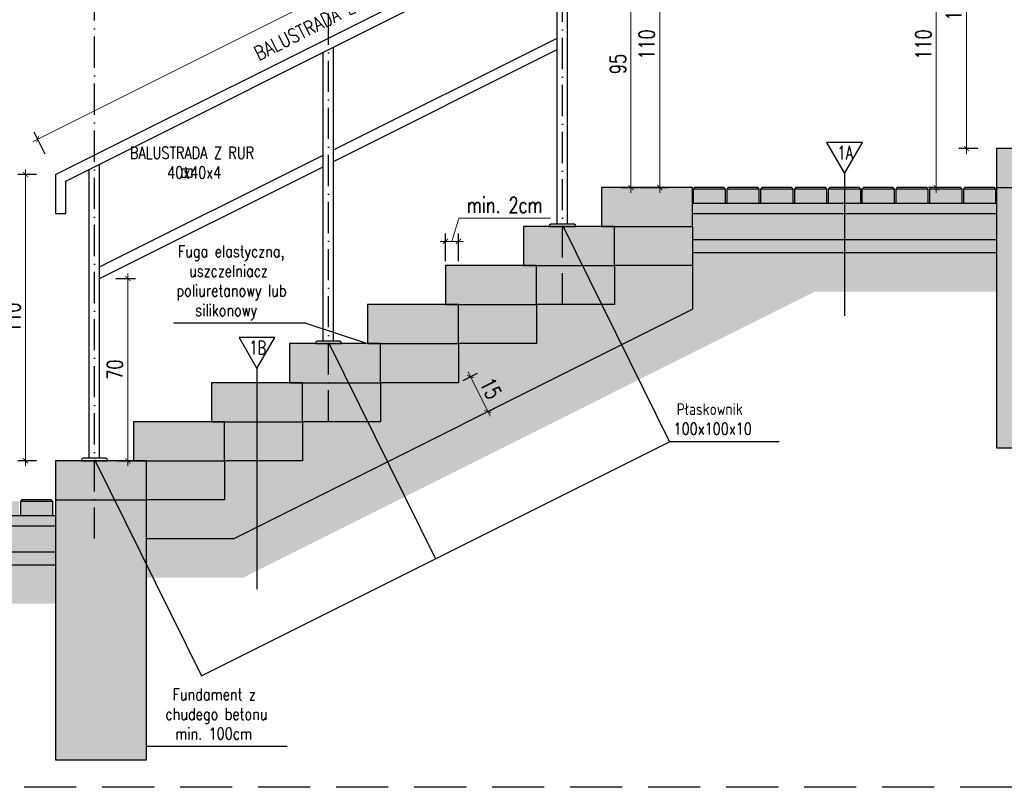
# Model space of a CAD drawing. Header units: millimetres. Extents: x 31969 to 285678, y -69766 to -1123.
# Tile 28 of 161: x 139564 to 139942, y -19240 to -18945. Entities that reach past the tile are written whole.
import ezdxf
from ezdxf.enums import TextEntityAlignment as Align

# ---------------------------------------------------------------- set-up
doc = ezdxf.new("R2010")
doc.units = ezdxf.units.MM
for name, pattern in [('ACAD_ISO03W100', [30, 12, -18]), ('ACAD_ISO10W100', [18, 12, -3, 0, -3]), ('HIDDEN', [0.375, 0.25, -0.125])]:
    doc.linetypes.add(name, pattern=pattern)
for name, color, linetype in [('a-balustrada i pochwyt', 1, 'Continuous'), ('a-balustrady detal', 5, 'Continuous'), ('a-opis 2', 1, 'Continuous'), ('a-osie', 4, 'ACAD_ISO10W100'), ('a-przekrój 1', 3, 'Continuous'), ('a-przekrój 2', 251, 'Continuous'), ('a-przekrój 4', 118, 'Continuous'), ('a-przekrój 5', 5, 'Continuous'), ('a-przerywana', 250, 'HIDDEN'), ('a-wymiary', 11, 'Continuous')]:
    doc.layers.add(name, color=color, linetype=linetype)
doc.styles.add('RS01507', font='romans.shx', dxfattribs={"width": 0.7, "height": 0.15})
doc.styles.add('WYMIAR', font='romans.shx', dxfattribs={"width": 0.8})
doc.styles.add('WYMIARY', font='simplex.shx', dxfattribs={"width": 0.75})
doc.dimstyles.new('MAREK50', dxfattribs={"dimtxt": 12.5, "dimasz": 5, "dimexe": 3, "dimexo": 2, "dimgap": 3.5, "dimtad": 1, "dimdec": 1, "dimdsep": 46, "dimtxsty": 'WYMIARY', "dimblk1": 'ARCHTICK', "dimblk2": 'ARCHTICK', "dimsah": 1, "dimcen": 2.5, "dimdle": 5, "dimadec": 0, "dimazin": 0, "dimtfac": 1, "dimtdec": 1, "dimtmove": 1, "dimatfit": 3, "dimldrblk": 'ARCHTICK', "dimfxl": 0, "dimtolj": 1, "dimtzin": 0, "dimarcsym": 0})
pattern_1 = [(50, (-1473.0534, -425.0297), (3.64369338, -0.31878171), [0.381, -4.191]), (355, (-1473.0534, -425.0297), (-0.70486843, 3.8211369), [0.3048, -3.35281168]), (100.4514447, (-1472.7497, -425.0563), (2.93882494, 3.50235504), [0.32380018, -3.56180489]), (46.1842, (-1473.0534, -424.0137), (5.42158082, -0.84084656), [0.5715, -6.2865]), (96.6355576, (-1472.6016, -424.084), (4.74808268, 4.9485225), [0.48570046, -5.34271216]), (351.184151, (-1473.0534, -424.014), (4.74808268, 4.9485225), [0.45719934, -5.02919464]), (21, (-1472.5454, -424.2677), (3.032287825, -2.045303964), [0.381, -4.191]), (326, (-1472.5454, -424.2677), (1.23604057, 3.68375932), [0.3048, -3.3528]), (71.451445, (-1472.2927, -424.4382), (4.268328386, 1.63845538), [0.32380018, -3.56179875]), (37.5, (-1473.0534, -425.0297), (0.061772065, 1.691100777), [0, -3.31216, 0, -3.4036, 0, -3.3655]), (7.5, (-1473.0534, -425.0297), (1.33639325, 2.003611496), [0, -1.94056, 0, -3.23596, 0, -1.2827]), (327.5, (-1474.1862, -425.0297), (2.711811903, -0.11457488), [0, -1.27, 0, -3.9624, 0, -5.2578]), (317.5, (-1474.6942, -425.0297), (2.962583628, 0.50852982), [0, -1.651, 0, -2.63144, 0, -3.7338])]
pattern_2 = [(45, (-1473.05335, -425.02975), (-0.1683798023, 0.5051394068), [0, -0.47625])]

# ---------------------------------------------------------------- blocks, each defined once
blk = doc.blocks.new('_ARCHTICK')
at = {"color": 0, "linetype": 'ByBlock', "const_width": 0.15}
blk.add_lwpolyline([(-0.5, -0.5), (0.5, 0.5)], dxfattribs=at)
blk = doc.blocks.new('*D567')
at = {"layer": 'a-wymiary', "color": 0, "linetype": 'ACAD_ISO03W100', "lineweight": -2, "ltscale": 100}
blk.add_line((139734.19, -19083.36), (139739.72, -19080.6), dxfattribs=at)
at = {"layer": 'a-wymiary', "color": 0, "lineweight": 0, "ltscale": 100}
blk.add_line((139736.15, -19080.15), (139744.64, -19097.15), dxfattribs=at)
at = {"layer": 'a-wymiary', "color": 0, "lineweight": -2, "ltscale": 100}
blk.add_line((139740.9, -19096.78), (139746.43, -19094.02), dxfattribs=at)
at = {"layer": 'DEFPOINTS', "color": 0, "ltscale": 100}
for p in [(139732.4, -19084.26), (139743.75, -19095.36), (139739.11, -19097.68)]:
    blk.add_point(p, dxfattribs=at)
at = {"layer": 'a-wymiary', "color": 0, "lineweight": 0, "ltscale": 100, "xscale": 2, "yscale": 2, "zscale": 2}
for p, rotation in [((139737.04, -19081.94), 116.5650511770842), ((139743.75, -19095.36), 296.5650511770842)]:
    blk.add_blockref('_ARCHTICK', p, dxfattribs=dict(at, rotation=rotation))
at = {"layer": 'a-wymiary', "color": 0, "ltscale": 100, "insert": (139744.87, -19086.41), "char_height": 6, "attachment_point": 5, "rotation": 296.5651, "style": 'WYMIARY'}
blk.add_mtext('\\A1;15', dxfattribs=at)
blk = doc.blocks.new('*D572')
at = {"layer": 'a-wymiary', "color": 0, "lineweight": 0, "ltscale": 100}
blk.add_line((139782.38, -18884.73), (139568.8, -18991.52), dxfattribs=at)
at = {"layer": 'a-wymiary', "color": 0, "linetype": 'ACAD_ISO03W100', "lineweight": -2, "ltscale": 100}
blk.add_line((139783.46, -18891.36), (139779.25, -18882.95), dxfattribs=at)
at = {"layer": 'a-wymiary', "color": 0, "lineweight": -2, "ltscale": 100}
blk.add_line((139573.46, -18996.36), (139569.25, -18987.95), dxfattribs=at)
at = {"layer": 'DEFPOINTS', "color": 0, "ltscale": 100}
for p in [(139784.35, -18893.15), (139570.59, -18990.63), (139574.35, -18998.15)]:
    blk.add_point(p, dxfattribs=at)
at = {"layer": 'a-wymiary', "color": 0, "lineweight": 0, "ltscale": 100, "xscale": 2, "yscale": 2, "zscale": 2}
for p, rotation in [((139780.59, -18885.63), 26.56505117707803), ((139570.59, -18990.63), 206.565051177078)]:
    blk.add_blockref('_ARCHTICK', p, dxfattribs=dict(at, rotation=rotation))
at = {"layer": 'a-wymiary', "color": 0, "ltscale": 100, "insert": (139673.35, -18933.66), "char_height": 6, "attachment_point": 5, "rotation": 26.5651, "style": 'WYMIARY'}
blk.add_mtext('\\A1;235', dxfattribs=at)
blk = doc.blocks.new('*D574')
at = {"layer": 'a-wymiary', "color": 0, "lineweight": 0, "ltscale": 100}
blk.add_line((139565.92, -19116.26), (139565.92, -19002.26), dxfattribs=at)
at = {"layer": 'a-wymiary', "color": 0, "lineweight": -2, "ltscale": 100}
blk.add_line((139570.16, -19004.26), (139562.92, -19004.26), dxfattribs=at)
at = {"layer": 'a-wymiary', "color": 0, "linetype": 'ACAD_ISO03W100', "lineweight": -2, "ltscale": 100}
blk.add_line((139570.16, -19114.26), (139562.92, -19114.26), dxfattribs=at)
at = {"layer": 'DEFPOINTS', "color": 0, "ltscale": 100}
for p in [(139565.92, -19004.26), (139572.16, -19004.26), (139572.16, -19114.26)]:
    blk.add_point(p, dxfattribs=at)
at = {"layer": 'a-wymiary', "color": 0, "lineweight": 0, "ltscale": 100, "xscale": 2, "yscale": 2, "zscale": 2}
for p, rotation in [((139565.92, -19004.26), 90), ((139565.92, -19114.26), 270)]:
    blk.add_blockref('_ARCHTICK', p, dxfattribs=dict(at, rotation=rotation))
at = {"layer": 'a-wymiary', "color": 0, "ltscale": 100, "insert": (139560.92, -19059.26), "char_height": 6, "attachment_point": 5, "rotation": 90, "style": 'WYMIARY'}
blk.add_mtext('\\A1;110', dxfattribs=at)
blk = doc.blocks.new('*D575')
at = {"layer": 'a-wymiary', "color": 0, "lineweight": 0, "ltscale": 100}
blk.add_line((139605.24, -19116.26), (139605.24, -19042.23), dxfattribs=at)
at = {"layer": 'a-wymiary', "color": 0, "lineweight": -2, "ltscale": 100}
blk.add_line((139600.62, -19044.23), (139608.24, -19044.23), dxfattribs=at)
at = {"layer": 'a-wymiary', "color": 0, "linetype": 'ACAD_ISO03W100', "lineweight": -2, "ltscale": 100}
blk.add_line((139601.12, -19114.26), (139608.24, -19114.26), dxfattribs=at)
at = {"layer": 'DEFPOINTS', "color": 0, "ltscale": 100}
for p in [(139598.62, -19044.23), (139605.24, -19044.23), (139599.12, -19114.26)]:
    blk.add_point(p, dxfattribs=at)
at = {"layer": 'a-wymiary', "color": 0, "lineweight": 0, "ltscale": 100, "xscale": 2, "yscale": 2, "zscale": 2}
for p, rotation in [((139605.24, -19044.23), 90), ((139605.24, -19114.26), 270)]:
    blk.add_blockref('_ARCHTICK', p, dxfattribs=dict(at, rotation=rotation))
at = {"layer": 'a-wymiary', "color": 0, "ltscale": 100, "insert": (139600.24, -19079.24), "char_height": 6, "attachment_point": 5, "rotation": 90, "style": 'WYMIARY'}
blk.add_mtext('\\A1;70', dxfattribs=at)
blk = doc.blocks.new('*D579')
at = {"layer": 'a-wymiary', "color": 0, "linetype": 'ACAD_ISO03W100', "lineweight": -2, "ltscale": 100}
blk.add_line((139795.08, -18914.26), (139801.8, -18914.26), dxfattribs=at)
at = {"layer": 'a-wymiary', "color": 0, "lineweight": 0, "ltscale": 100}
blk.add_line((139798.8, -18912.26), (139798.8, -19011.26), dxfattribs=at)
at = {"layer": 'a-wymiary', "color": 0, "lineweight": -2, "ltscale": 100}
blk.add_line((139795.08, -19009.26), (139801.8, -19009.26), dxfattribs=at)
at = {"layer": 'DEFPOINTS', "color": 0, "ltscale": 100}
for p in [(139793.08, -18914.26), (139793.08, -19009.26), (139798.8, -19009.26)]:
    blk.add_point(p, dxfattribs=at)
at = {"layer": 'a-wymiary', "color": 0, "lineweight": 0, "ltscale": 100, "xscale": 2, "yscale": 2, "zscale": 2}
for p, rotation in [((139798.8, -18914.26), 90), ((139798.8, -19009.26), 270)]:
    blk.add_blockref('_ARCHTICK', p, dxfattribs=dict(at, rotation=rotation))
at = {"layer": 'a-wymiary', "color": 0, "ltscale": 100, "insert": (139793.8, -18961.76), "char_height": 6, "attachment_point": 5, "rotation": 90, "style": 'WYMIARY'}
blk.add_mtext('\\A1;95', dxfattribs=at)
blk = doc.blocks.new('*D580')
at = {"layer": 'a-wymiary', "color": 0, "lineweight": -2, "ltscale": 100}
blk.add_line((139802.32, -18899.26), (139812.87, -18899.26), dxfattribs=at)
at = {"layer": 'a-wymiary', "color": 0, "lineweight": 0, "ltscale": 100}
blk.add_line((139809.87, -19011.26), (139809.87, -18897.26), dxfattribs=at)
at = {"layer": 'a-wymiary', "color": 0, "linetype": 'ACAD_ISO03W100', "lineweight": -2, "ltscale": 100}
blk.add_line((139802.32, -19009.26), (139812.87, -19009.26), dxfattribs=at)
at = {"layer": 'DEFPOINTS', "color": 0, "ltscale": 100}
for p in [(139800.32, -18899.26), (139809.87, -18899.26), (139800.32, -19009.26)]:
    blk.add_point(p, dxfattribs=at)
at = {"layer": 'a-wymiary', "color": 0, "lineweight": 0, "ltscale": 100, "xscale": 2, "yscale": 2, "zscale": 2}
for p, rotation in [((139809.87, -18899.26), 90), ((139809.87, -19009.26), 270)]:
    blk.add_blockref('_ARCHTICK', p, dxfattribs=dict(at, rotation=rotation))
at = {"layer": 'a-wymiary', "color": 0, "ltscale": 100, "insert": (139804.87, -18954.26), "char_height": 6, "attachment_point": 5, "rotation": 90, "style": 'WYMIARY'}
blk.add_mtext('\\A1;110', dxfattribs=at)
blk = doc.blocks.new('*D584')
at = {"layer": 'a-wymiary', "color": 0, "lineweight": -2, "ltscale": 100}
blk.add_line((139932.16, -18884.26), (139924.92, -18884.26), dxfattribs=at)
at = {"layer": 'a-wymiary', "color": 0, "lineweight": 0, "ltscale": 100}
blk.add_line((139927.92, -18996.26), (139927.92, -18882.26), dxfattribs=at)
at = {"layer": 'a-wymiary', "color": 0, "linetype": 'ACAD_ISO03W100', "lineweight": -2, "ltscale": 100}
blk.add_line((139932.16, -18994.26), (139924.92, -18994.26), dxfattribs=at)
at = {"layer": 'DEFPOINTS', "color": 0, "ltscale": 100}
for p in [(139927.92, -18884.26), (139934.16, -18884.26), (139934.16, -18994.26)]:
    blk.add_point(p, dxfattribs=at)
at = {"layer": 'a-wymiary', "color": 0, "lineweight": 0, "ltscale": 100, "xscale": 2, "yscale": 2, "zscale": 2}
for p, rotation in [((139927.92, -18884.26), 90), ((139927.92, -18994.26), 270)]:
    blk.add_blockref('_ARCHTICK', p, dxfattribs=dict(at, rotation=rotation))
at = {"layer": 'a-wymiary', "color": 0, "ltscale": 100, "insert": (139922.92, -18939.26), "char_height": 6, "attachment_point": 5, "rotation": 90, "style": 'WYMIARY'}
blk.add_mtext('\\A1;110', dxfattribs=at)
blk = doc.blocks.new('*D585')
at = {"layer": 'a-wymiary', "color": 0, "lineweight": -2, "ltscale": 100}
blk.add_line((139921.53, -18899.26), (139913.25, -18899.26), dxfattribs=at)
at = {"layer": 'a-wymiary', "color": 0, "lineweight": 0, "ltscale": 100}
blk.add_line((139916.25, -19011.26), (139916.25, -18897.26), dxfattribs=at)
at = {"layer": 'a-wymiary', "color": 0, "linetype": 'ACAD_ISO03W100', "lineweight": -2, "ltscale": 100}
blk.add_line((139921.53, -19009.26), (139913.25, -19009.26), dxfattribs=at)
at = {"layer": 'DEFPOINTS', "color": 0, "ltscale": 100}
for p in [(139916.25, -18899.26), (139923.53, -18899.26), (139923.53, -19009.26)]:
    blk.add_point(p, dxfattribs=at)
at = {"layer": 'a-wymiary', "color": 0, "lineweight": 0, "ltscale": 100, "xscale": 2, "yscale": 2, "zscale": 2}
for p, rotation in [((139916.25, -18899.26), 90), ((139916.25, -19009.26), 270)]:
    blk.add_blockref('_ARCHTICK', p, dxfattribs=dict(at, rotation=rotation))
at = {"layer": 'a-wymiary', "color": 0, "ltscale": 100, "insert": (139911.25, -18954.26), "char_height": 6, "attachment_point": 5, "rotation": 90, "style": 'WYMIARY'}
blk.add_mtext('\\A1;110', dxfattribs=at)
blk = doc.blocks.new('*D597')
at = {"layer": 'a-wymiary', "color": 0, "lineweight": 0, "ltscale": 100}
for p, q in [((139729.9, -19029.97), (139732.6, -19020.97)), ((139732.6, -19020.97), (139767.89, -19020.97)), ((139725.4, -19029.97), (139734.4, -19029.97))]:
    blk.add_line(p, q, dxfattribs=at)
at = {"layer": 'a-wymiary', "color": 0, "linetype": 'ACAD_ISO03W100', "lineweight": -2, "ltscale": 100}
blk.add_line((139727.4, -19037.59), (139727.4, -19026.97), dxfattribs=at)
at = {"layer": 'a-wymiary', "color": 0, "lineweight": -2, "ltscale": 100}
blk.add_line((139732.4, -19037.59), (139732.4, -19026.97), dxfattribs=at)
at = {"layer": 'DEFPOINTS', "color": 0, "ltscale": 100}
for p in [(139732.4, -19029.97), (139727.4, -19039.59), (139732.4, -19039.59)]:
    blk.add_point(p, dxfattribs=at)
at = {"layer": 'a-wymiary', "color": 0, "lineweight": 0, "ltscale": 100, "xscale": 2, "yscale": 2, "zscale": 2, "rotation": 180}
blk.add_blockref('_ARCHTICK', (139727.4, -19029.97), dxfattribs=at)
at = {"layer": 'a-wymiary', "color": 0, "lineweight": 0, "ltscale": 100, "xscale": 2, "yscale": 2, "zscale": 2}
blk.add_blockref('_ARCHTICK', (139732.4, -19029.97), dxfattribs=at)
at = {"layer": 'a-wymiary', "color": 0, "ltscale": 100, "insert": (139750.25, -19015.97), "char_height": 6, "attachment_point": 5, "style": 'WYMIARY'}
blk.add_mtext('\\A1;min. 2cm', dxfattribs=at)

msp = doc.modelspace()

# ---------------------------------------------------------------- hatches: boundary and pattern name
at = {"layer": 'a-przekrój 4'}
h = msp.add_hatch(dxfattribs=at)
h.set_pattern_fill('DASH', color=256, scale=0.5, angle=45, style=0)
h.set_pattern_definition([(45, (-1473.0534, -425.0297), (2e-16, 2.24506403), [1.5875, -1.5875])])
h.paths.add_polyline_path([(139612.4, -19114.26), (139607.4, -19114.26), (139577.4, -19114.26), (139577.4, -19129.26), (139612.4, -19129.26)])
h.paths.add_polyline_path([(139642.4, -19099.26), (139637.4, -19099.26), (139607.4, -19099.26), (139607.4, -19114.26), (139642.4, -19114.26)])
h.paths.add_polyline_path([(139654.9, -19084.26), (139637.4, -19084.26), (139637.4, -19099.26), (139654.9, -19099.26)])
h.paths.add_polyline_path([(139672.4, -19084.26), (139667.4, -19084.26), (139654.9, -19084.26), (139654.9, -19099.26), (139672.4, -19099.26)])
h.paths.add_polyline_path([(139702.4, -19069.26), (139697.4, -19069.26), (139667.4, -19069.26), (139667.4, -19084.26), (139702.4, -19084.26)])
h.paths.add_polyline_path([(139732.4, -19054.26), (139727.4, -19054.26), (139697.4, -19054.26), (139697.4, -19069.26), (139732.4, -19069.26)])
h.paths.add_polyline_path([(139762.4, -19039.26), (139757.4, -19039.26), (139727.4, -19039.26), (139727.4, -19054.26), (139762.4, -19054.26)])
h.paths.add_polyline_path([(139792.4, -19024.26), (139787.4, -19024.26), (139757.4, -19024.26), (139757.4, -19039.26), (139792.4, -19039.26)])
h.paths.add_polyline_path([(139822.4, -19009.26), (139787.4, -19009.26), (139787.4, -19024.26), (139822.4, -19024.26)])
h.paths.add_polyline_path([(139420.4, -19129.89), (139407.91, -19129.89), (139407.91, -19135.26), (139420.4, -19135.26)])
h.paths.add_polyline_path([(139433.4, -19129.89), (139420.9, -19129.89), (139420.9, -19135.26), (139433.4, -19135.26)])
h.paths.add_polyline_path([(139446.4, -19129.89), (139433.9, -19129.89), (139433.9, -19135.26), (139446.4, -19135.26)])
h.paths.add_polyline_path([(139459.4, -19129.89), (139446.9, -19129.89), (139446.9, -19135.26), (139459.4, -19135.26)])
h.paths.add_polyline_path([(139472.4, -19129.89), (139459.9, -19129.89), (139459.9, -19135.26), (139472.4, -19135.26)])
h.paths.add_polyline_path([(139485.4, -19129.89), (139472.9, -19129.89), (139472.9, -19135.26), (139485.4, -19135.26)])
h.paths.add_polyline_path([(139498.4, -19129.89), (139485.9, -19129.89), (139485.9, -19135.26), (139498.4, -19135.26)])
h.paths.add_polyline_path([(139511.4, -19129.89), (139498.9, -19129.89), (139498.9, -19135.26), (139511.4, -19135.26)])
h.paths.add_polyline_path([(139524.4, -19129.89), (139511.9, -19129.89), (139511.9, -19135.26), (139524.4, -19135.26)])
h.paths.add_polyline_path([(139537.4, -19129.89), (139524.9, -19129.89), (139524.9, -19135.26), (139537.4, -19135.26)])
h.paths.add_polyline_path([(139550.4, -19129.89), (139537.9, -19129.89), (139537.9, -19135.26), (139550.4, -19135.26)])
h.paths.add_polyline_path([(139557.9, -19129.89), (139550.9, -19129.89), (139550.9, -19135.26), (139557.9, -19135.26)])
h.paths.add_polyline_path([(139563.4, -19129.89), (139557.9, -19129.89), (139557.9, -19135.26), (139563.4, -19135.26)])
h.paths.add_polyline_path([(139576.39, -19129.89), (139563.9, -19129.89), (139563.9, -19135.26), (139576.39, -19135.26)])
h.paths.add_polyline_path([(139939.15, -19009.89), (139926.65, -19009.89), (139926.65, -19015.26), (139939.15, -19015.26)])
h.paths.add_polyline_path([(139926.15, -19009.89), (139919.9, -19009.89), (139919.9, -19015.26), (139926.15, -19015.26)])
h.paths.add_polyline_path([(139919.9, -19009.89), (139913.65, -19009.89), (139913.65, -19015.26), (139919.9, -19015.26)])
h.paths.add_polyline_path([(139913.15, -19009.89), (139900.65, -19009.89), (139900.65, -19015.26), (139913.15, -19015.26)])
h.paths.add_polyline_path([(139900.15, -19009.89), (139887.65, -19009.89), (139887.65, -19015.26), (139900.15, -19015.26)])
h.paths.add_polyline_path([(139887.15, -19009.89), (139874.65, -19009.89), (139874.65, -19015.26), (139887.15, -19015.26)])
h.paths.add_polyline_path([(139874.15, -19009.89), (139861.65, -19009.89), (139861.65, -19015.26), (139874.15, -19015.26)])
h.paths.add_polyline_path([(139861.15, -19009.89), (139848.65, -19009.89), (139848.65, -19015.26), (139861.15, -19015.26)])
h.paths.add_polyline_path([(139848.15, -19009.89), (139835.65, -19009.89), (139835.65, -19015.26), (139848.15, -19015.26)])
h.paths.add_polyline_path([(139835.15, -19009.89), (139822.66, -19009.89), (139822.66, -19015.26), (139835.15, -19015.26)])
h.paths.add_polyline_path([(139974.4, -18994.26), (139969.4, -18994.26), (139939.4, -18994.26), (139939.4, -19009.26), (139974.4, -19009.26)])
h.paths.add_polyline_path([(140094.4, -18934.26), (140059.4, -18934.26), (140059.4, -18949.26), (140094.4, -18949.26)])
h.paths.add_polyline_path([(140064.4, -18949.26), (140059.4, -18949.26), (140029.4, -18949.26), (140029.4, -18964.26), (140064.4, -18964.26)])
h.paths.add_polyline_path([(140034.4, -18964.26), (140029.4, -18964.26), (140016.9, -18964.26), (140016.9, -18979.26), (140034.4, -18979.26)])
h.paths.add_polyline_path([(140016.9, -18964.26), (139999.4, -18964.26), (139999.4, -18979.26), (140016.9, -18979.26)])
h.paths.add_polyline_path([(140004.4, -18979.26), (139999.4, -18979.26), (139969.4, -18979.26), (139969.4, -18994.26), (140004.4, -18994.26)])
h.paths.add_polyline_path([(140139.9, -18934.89), (140133.65, -18934.89), (140133.65, -18940.26), (140139.9, -18940.26)])
h.paths.add_polyline_path([(140133.15, -18934.89), (140120.65, -18934.89), (140120.65, -18940.26), (140133.15, -18940.26)])
h.paths.add_polyline_path([(140120.15, -18934.89), (140107.65, -18934.89), (140107.65, -18940.26), (140120.15, -18940.26)])
h.paths.add_polyline_path([(140107.15, -18934.89), (140094.66, -18934.89), (140094.66, -18940.26), (140107.15, -18940.26)])
h = msp.add_hatch(dxfattribs=at)
h.set_pattern_fill('DASH', color=256, scale=0.9, angle=45, style=0)
h.set_pattern_definition([(45, (-1473.0534, -425.0297), (4e-16, 4.041115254), [2.8575, -2.8575])])
h.paths.add_polyline_path([(140094.4, -18949.26), (140064.4, -18949.26), (140064.4, -18964.26), (140094.4, -18964.26)])
h.paths.add_polyline_path([(140064.4, -18964.26), (140034.4, -18964.26), (140034.4, -18979.26), (140064.4, -18979.26)])
h.paths.add_polyline_path([(140034.4, -18979.26), (140016.9, -18979.26), (140016.9, -18994.26), (140034.4, -18994.26)])
h.paths.add_polyline_path([(140016.9, -18979.26), (140004.4, -18979.26), (140004.4, -18994.26), (140016.9, -18994.26)])
h.paths.add_polyline_path([(140004.4, -18994.26), (139974.4, -18994.26), (139974.4, -19009.26), (140004.4, -19009.26)])
h.paths.add_polyline_path([(139822.4, -19024.26), (139792.4, -19024.26), (139792.4, -19039.26), (139822.4, -19039.26)])
h.paths.add_polyline_path([(139792.4, -19039.26), (139762.4, -19039.26), (139762.4, -19054.26), (139792.4, -19054.26)])
h.paths.add_polyline_path([(139762.4, -19054.26), (139732.4, -19054.26), (139732.4, -19069.26), (139762.4, -19069.26)])
h.paths.add_polyline_path([(139732.4, -19069.26), (139702.4, -19069.26), (139702.4, -19084.26), (139732.4, -19084.26)])
h.paths.add_polyline_path([(139702.4, -19084.26), (139672.4, -19084.26), (139672.4, -19099.26), (139702.4, -19099.26)])
h.paths.add_polyline_path([(139672.4, -19099.26), (139654.9, -19099.26), (139654.9, -19114.26), (139672.4, -19114.26)])
h.paths.add_polyline_path([(139654.9, -19099.26), (139642.4, -19099.26), (139642.4, -19114.26), (139654.9, -19114.26)])
h.paths.add_polyline_path([(139642.4, -19114.26), (139612.4, -19114.26), (139612.4, -19129.26), (139642.4, -19129.26)])
h = msp.add_hatch(dxfattribs=at)
h.set_pattern_fill('EARTH', color=256, scale=0.5, angle=45, style=0)
h.set_pattern_definition([(45, (-1473.0534, -425.0297), (4e-16, 4.49012806), [3.175, -3.175]), (45, (-1473.8953, -424.188), (4e-16, 4.49012806), [3.175, -3.175]), (45, (-1474.737, -423.346), (4e-16, 4.49012806), [3.175, -3.175]), (135, (-1474.737, -422.7847), (-4.49012806, 4e-16), [3.175, -3.175]), (135, (-1473.8953, -421.9428), (-4.49012806, 4e-16), [3.175, -3.175]), (135, (-1473.0534, -421.101), (-4.49012806, 4e-16), [3.175, -3.175])])
h.paths.add_polyline_path([(140139.9, -18975.05), (140139.9, -18972.93), (140142.46, -18972.04), (140137.89, -18970.79), (140139.9, -18970.2), (140139.9, -18959.26), (140094.4, -18959.26), (140094.4, -18981.03), (140016.9, -19019.78), (140016.9, -19036.55)])
h.paths.add_polyline_path([(140016.9, -19019.78), (140007.94, -19024.26), (139974.4, -19024.26), (139974.4, -19039.26), (140011.49, -19039.26), (140016.9, -19036.55)])
h.paths.add_polyline_path([(139939.4, -19034.26), (139919.9, -19034.26), (139919.9, -19049.26), (139939.4, -19049.26)])
h.paths.add_polyline_path([(139919.9, -19034.26), (139822.4, -19034.26), (139822.4, -19056.03), (139654.9, -19139.78), (139654.9, -19156.55), (139869.49, -19049.26), (139919.9, -19049.26)])
h.paths.add_polyline_path([(139654.9, -19139.78), (139645.94, -19144.26), (139612.4, -19144.26), (139612.4, -19159.26), (139649.49, -19159.26), (139654.9, -19156.55)])
h.paths.add_polyline_path([(139577.4, -19154.26), (139557.9, -19154.26), (139557.9, -19169.26), (139577.4, -19169.26)])
h.paths.add_polyline_path([(139557.9, -19154.26), (139407.4, -19154.26), (139407.4, -19169.26), (139557.9, -19169.26)])
h = msp.add_hatch(dxfattribs=at)
h.set_pattern_fill('AR-CONC', color=256, scale=0.02, style=0)
h.set_pattern_definition(pattern_1)
h.paths.add_polyline_path([(140094.4, -18964.26), (140064.4, -18964.26), (140064.4, -18979.26), (140034.4, -18979.26), (140034.4, -18994.26), (140016.9, -18994.26), (140016.9, -19019.78), (140094.4, -18981.03)])
h.paths.add_polyline_path([(140016.9, -18994.26), (140004.4, -18994.26), (140004.4, -19009.26), (139974.4, -19009.26), (139974.4, -19024.26), (140007.94, -19024.26), (140016.9, -19019.78)])
h.paths.add_polyline_path([(139822.4, -19039.26), (139792.4, -19039.26), (139792.4, -19054.26), (139762.4, -19054.26), (139762.4, -19069.26), (139732.4, -19069.26), (139732.4, -19084.26), (139702.4, -19084.26), (139702.4, -19099.26), (139672.4, -19099.26), (139672.4, -19114.26), (139654.9, -19114.26), (139654.9, -19139.78), (139822.4, -19056.03)])
h.paths.add_polyline_path([(139654.9, -19114.26), (139642.4, -19114.26), (139642.4, -19129.26), (139612.4, -19129.26), (139612.4, -19144.26), (139645.94, -19144.26), (139654.9, -19139.78)])
h = msp.add_hatch(dxfattribs=at)
h.set_pattern_fill('DASH', color=256, scale=0.7, angle=45, style=0)
h.set_pattern_definition([(45, (-1473.0534, -425.0297), (2e-16, 3.143089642), [2.2225, -2.2225])])
h.paths.add_polyline_path([(139974.4, -19009.26), (139939.4, -19009.26), (139939.4, -19109.26), (139974.4, -19109.26)])
h.paths.add_polyline_path([(139577.4, -19229.26), (139612.4, -19229.26), (139612.4, -19129.26), (139577.4, -19129.26)])
at = {"layer": 'a-przekrój 4', "ltscale": 1.5}
h = msp.add_hatch(dxfattribs=at)
h.set_pattern_fill('DOTS', color=256, scale=0.3, angle=45, style=0)
h.set_pattern_definition(pattern_2)
h.paths.add_polyline_path([(139557.9, -19135.26), (139407.4, -19135.26), (139407.4, -19139.26), (139557.9, -19139.26)])
h.paths.add_polyline_path([(139577.4, -19135.26), (139557.9, -19135.26), (139557.9, -19139.26), (139577.4, -19139.26)])
h.paths.add_polyline_path([(139939.4, -19015.26), (139919.9, -19015.26), (139919.9, -19019.26), (139939.4, -19019.26)])
h.paths.add_polyline_path([(139919.9, -19015.26), (139913.65, -19015.26), (139822.4, -19015.26), (139822.4, -19019.26), (139919.9, -19019.26)])
at = {"layer": 'a-przekrój 4'}
h = msp.add_hatch(dxfattribs=at)
h.set_pattern_fill('AR-CONC', color=256, scale=0.02, style=0)
h.set_pattern_definition(pattern_1)
h.paths.add_polyline_path([(139557.9, -19139.26), (139407.4, -19139.26), (139407.4, -19149.26), (139557.9, -19149.26)])
h.paths.add_polyline_path([(139577.4, -19139.26), (139557.9, -19139.26), (139557.9, -19149.26), (139577.4, -19149.26)])
h.paths.add_polyline_path([(139919.9, -19019.26), (139822.4, -19019.26), (139822.4, -19024.26), (139822.4, -19029.26), (139919.9, -19029.26)])
h.paths.add_polyline_path([(139939.4, -19019.26), (139919.9, -19019.26), (139919.9, -19029.26), (139939.4, -19029.26)])
at = {"layer": 'a-przekrój 4', "ltscale": 1.5}
h = msp.add_hatch(dxfattribs=at)
h.set_pattern_fill('DOTS', color=256, scale=0.3, angle=45, style=0)
h.set_pattern_definition(pattern_2)
h.paths.add_polyline_path([(139557.9, -19149.26), (139407.4, -19149.26), (139407.4, -19154.26), (139557.9, -19154.26)])
h.paths.add_polyline_path([(139577.4, -19149.26), (139557.9, -19149.26), (139557.9, -19154.26), (139577.4, -19154.26)])
h.paths.add_polyline_path([(139919.9, -19029.26), (139822.4, -19029.26), (139822.4, -19034.26), (139919.9, -19034.26)])
h.paths.add_polyline_path([(139939.4, -19029.26), (139919.9, -19029.26), (139919.9, -19034.26), (139939.4, -19034.26)])

# ---------------------------------------------------------------- linework, layer by layer
at = {"layer": 'a-balustrada i pochwyt'}
for p, q in [((139880.92, -19003.85), (139880.92, -19058.53)), ((139654.9, -19078.85), (139654.9, -19163.68))]:
    msp.add_line(p, q, dxfattribs=at)
for points in [[(139880.92, -19003.85), (139887.8, -18991.94), (139874.05, -18991.94), (139880.92, -19003.85), (139880.92, -19003.85)], [(139654.9, -19078.85), (139661.78, -19066.94), (139648.03, -19066.94), (139654.9, -19078.85), (139654.9, -19078.85)]]:
    msp.add_lwpolyline(points, dxfattribs=at)
at = {"layer": 'a-balustrady detal', "ltscale": 0.5}
for p, q in [((139577.4, -19004.26), (139787.4, -18899.26)), ((139581.4, -19006.73), (139783.4, -18905.73)), ((139774.4, -19023.26), (139774.4, -18910.23)), ((139770.4, -19023.26), (139770.4, -18912.23)), ((139684.4, -18994.76), (139770.4, -18951.76)), ((139684.4, -19068.26), (139684.4, -18955.23)), ((139684.4, -18999.23), (139770.4, -18956.23)), ((139680.4, -19068.26), (139680.4, -18957.23)), ((139594.4, -19039.76), (139680.4, -18996.76)), ((139590.4, -19113.26), (139590.4, -19002.23)), ((139594.4, -19113.26), (139594.4, -19000.23)), ((139594.4, -19044.23), (139680.4, -19001.23)), ((139577.4, -19004.26), (139577.4, -19019.26)), ((139581.4, -19019.26), (139581.4, -19006.73)), ((139577.4, -19019.26), (139581.4, -19019.26))]:
    msp.add_line(p, q, dxfattribs=at)
for points in [[(139767.4, -19024.26), (139777.4, -19024.26), (139777.4, -19023.76), (139776.9, -19023.26), (139767.9, -19023.26), (139767.4, -19023.76)], [(139677.4, -19069.26), (139687.4, -19069.26), (139687.4, -19068.76), (139686.9, -19068.26), (139677.9, -19068.26), (139677.4, -19068.76)], [(139587.4, -19114.26), (139597.4, -19114.26), (139597.4, -19113.76), (139596.9, -19113.26), (139587.9, -19113.26), (139587.4, -19113.76)]]:
    msp.add_lwpolyline(points, close=True, dxfattribs=at)
at = {"layer": 'a-opis 2', "ltscale": 0.1}
for p, q in [((139772.4, -19023.77), (139813.59, -19106.96)), ((139673.66, -19061.33), (139622.98, -19061.33)), ((139673.66, -19061.33), (139697.4, -19069.26)), ((139682.4, -19068.77), (139723.59, -19151.96)), ((139633.59, -19196.96), (139813.59, -19106.96)), ((139855.78, -19106.96), (139813.59, -19106.96)), ((139592.4, -19113.77), (139633.59, -19196.96)), ((139666.53, -19224.17), (139612.4, -19224.17))]:
    msp.add_line(p, q, dxfattribs=at)
for points in [[(139626.01, -19002.24), (139626.01, -19005.24), (139630.01, -19005.24), (139630.01, -19002.24), (139626.01, -19002.24)], [(139628.51, -19005.9), (139627.51, -19001.46)]]:
    msp.add_lwpolyline(points, dxfattribs=at)
at = {"layer": 'a-osie'}
for p, q in [((139592.4, -19144.18), (139592.4, -18786.52)), ((139682.4, -19099.18), (139682.4, -18786.52)), ((139772.4, -19054.18), (139772.4, -18786.52))]:
    msp.add_line(p, q, dxfattribs=at)
at = {"layer": 'a-przekrój 1'}
for p, q in [((139939.4, -19009.26), (139939.4, -19109.26)), ((139822.4, -19024.26), (139822.4, -19056.03)), ((139792.4, -19039.26), (139792.4, -19054.26)), ((139822.4, -19039.26), (139792.4, -19039.26)), ((139762.4, -19054.26), (139762.4, -19069.26)), ((139792.4, -19054.26), (139762.4, -19054.26)), ((139645.94, -19144.26), (139822.4, -19056.03)), ((139732.4, -19069.26), (139732.4, -19084.26)), ((139762.4, -19069.26), (139732.4, -19069.26)), ((139702.4, -19084.26), (139702.4, -19099.26)), ((139732.4, -19084.26), (139702.4, -19084.26)), ((139672.4, -19099.26), (139672.4, -19114.26)), ((139702.4, -19099.26), (139672.4, -19099.26)), ((139939.4, -19109.26), (139974.4, -19109.26)), ((139642.4, -19114.26), (139642.4, -19129.26)), ((139672.4, -19114.26), (139642.4, -19114.26)), ((139577.4, -19129.26), (139577.4, -19229.26)), ((139612.4, -19229.26), (139612.4, -19129.26)), ((139642.4, -19129.26), (139612.4, -19129.26)), ((139645.94, -19144.26), (139612.4, -19144.26)), ((139577.4, -19229.26), (139612.4, -19229.26))]:
    msp.add_line(p, q, dxfattribs=at)
for points in [[(139822.4, -19019.26), (139939.4, -19019.26)], [(139822.4, -19029.26), (139939.4, -19029.26)], [(139822.4, -19034.26), (139939.4, -19034.26)], [(139407.4, -19139.26), (139577.4, -19139.26)], [(139407.4, -19149.26), (139577.4, -19149.26)], [(139407.4, -19154.26), (139577.4, -19154.26)]]:
    msp.add_lwpolyline(points, dxfattribs=at)
at = {"layer": 'a-przekrój 2'}
for points in [[(139835.15, -19009.89), (139822.66, -19009.89)], [(139848.15, -19009.89), (139835.65, -19009.89)], [(139861.15, -19009.89), (139848.65, -19009.89)], [(139874.15, -19009.89), (139861.65, -19009.89)], [(139887.15, -19009.89), (139874.65, -19009.89)], [(139900.15, -19009.89), (139887.65, -19009.89)], [(139913.15, -19009.89), (139900.65, -19009.89)], [(139926.15, -19009.89), (139913.65, -19009.89)], [(139939.15, -19009.89), (139926.65, -19009.89)], [(139576.39, -19129.89), (139563.9, -19129.89)]]:
    msp.add_lwpolyline(points, dxfattribs=at)
at = {"layer": 'a-przekrój 5'}
for points in [[(139974.4, -18994.26), (139939.4, -18994.26), (139939.4, -19009.26), (139974.4, -19009.26)], [(139822.4, -19009.26), (139787.4, -19009.26), (139787.4, -19024.26), (139822.4, -19024.26)], [(139792.4, -19024.26), (139757.4, -19024.26), (139757.4, -19039.26), (139792.4, -19039.26)], [(139762.4, -19039.26), (139727.4, -19039.26), (139727.4, -19054.26), (139762.4, -19054.26)], [(139732.4, -19054.26), (139697.4, -19054.26), (139697.4, -19069.26), (139732.4, -19069.26)], [(139702.4, -19069.26), (139667.4, -19069.26), (139667.4, -19084.26), (139702.4, -19084.26)], [(139672.4, -19084.26), (139637.4, -19084.26), (139637.4, -19099.26), (139672.4, -19099.26)], [(139642.4, -19099.26), (139607.4, -19099.26), (139607.4, -19114.26), (139642.4, -19114.26)], [(139612.4, -19114.26), (139577.4, -19114.26), (139577.4, -19129.26), (139612.4, -19129.26)]]:
    msp.add_lwpolyline(points, close=True, dxfattribs=at)
for points in [[(139822.66, -19015.26), (139835.15, -19015.26), (139835.15, -19009.89), (139834.57, -19009.26), (139823.24, -19009.26), (139822.66, -19009.89), (139822.66, -19015.26)], [(139835.65, -19015.26), (139848.15, -19015.26), (139848.15, -19009.89), (139847.57, -19009.26), (139836.24, -19009.26), (139835.65, -19009.89), (139835.65, -19015.26)], [(139848.65, -19015.26), (139861.15, -19015.26), (139861.15, -19009.89), (139860.57, -19009.26), (139849.24, -19009.26), (139848.65, -19009.89), (139848.65, -19015.26)], [(139861.65, -19015.26), (139874.15, -19015.26), (139874.15, -19009.89), (139873.57, -19009.26), (139862.24, -19009.26), (139861.65, -19009.89), (139861.65, -19015.26)], [(139874.65, -19015.26), (139887.15, -19015.26), (139887.15, -19009.89), (139886.57, -19009.26), (139875.24, -19009.26), (139874.65, -19009.89), (139874.65, -19015.26)], [(139887.65, -19015.26), (139900.15, -19015.26), (139900.15, -19009.89), (139899.57, -19009.26), (139888.24, -19009.26), (139887.65, -19009.89), (139887.65, -19015.26)], [(139900.65, -19015.26), (139913.15, -19015.26), (139913.15, -19009.89), (139912.57, -19009.26), (139901.24, -19009.26), (139900.65, -19009.89), (139900.65, -19015.26)], [(139913.65, -19015.26), (139926.15, -19015.26), (139926.15, -19009.89), (139925.57, -19009.26), (139914.24, -19009.26), (139913.65, -19009.89), (139913.65, -19015.26)], [(139926.65, -19015.26), (139939.15, -19015.26), (139939.15, -19009.89), (139938.57, -19009.26), (139927.23, -19009.26), (139926.65, -19009.89), (139926.65, -19015.26)], [(139822.4, -19015.26), (139939.4, -19015.26)], [(139563.9, -19135.26), (139576.39, -19135.26), (139576.39, -19129.89), (139575.81, -19129.26), (139564.48, -19129.26), (139563.9, -19129.89), (139563.9, -19135.26)], [(139407.4, -19135.26), (139577.4, -19135.26)]]:
    msp.add_lwpolyline(points, dxfattribs=at)
at = {"layer": 'a-przerywana', "color": 3, "ltscale": 80}
msp.add_lwpolyline([(139363.42, -18786.52), (140155.4, -18786.52), (140155.4, -19239.8), (139363.42, -19239.8)], close=True, dxfattribs=at)

# ---------------------------------------------------------------- texts
at = {"layer": 'a-balustrada i pochwyt', "style": 'RS01507', "width": 0.7}
for s, p in [('1A', (139881.21, -18995.83)), ('1B', (139655.19, -19070.83))]:
    msp.add_text(s, height=5.194, dxfattribs=at).set_placement(p, align=Align.MIDDLE_CENTER)
at = {"layer": 'a-opis 2', "ltscale": 0.1, "insert": (139653.15, -18955.7), "char_height": 5.4323, "width": 116.3106, "attachment_point": 1, "rotation": 26.5651, "style": 'WYMIAR'}
msp.add_mtext('BALUSTRADA B1a', dxfattribs=at)
at = {"layer": 'a-opis 2', "ltscale": 0.1, "char_height": 4.5269, "attachment_point": 1, "style": 'WYMIAR'}
for s, insert, width in [('{\\W4.78159; }BALUSTRADA Z RUR\\P{\\W6.99112; }   40x40x4', (139591.2, -18993.64), 96.9255), ('{\\W0.948579; }Fuga elastyczna, \\P{\\W2.33905; }uszczelniacz \\P{\\W0.758103; }poliuretanowy lub \\P{\\W3.10096; }silikonowy', (139621.58, -19031.5), 53.599), ('{\\W2.79619; }Płaskownik \\P{\\W2.39619; }100x100x10', (139807.72, -19092.15), 53.599), ('{\\W2.03429; }Fundament z \\P{\\W1.13905; }chudego betonu \\P{\\W2.33905; }min. 100cm', (139616.16, -19201.82), 53.599)]:
    msp.add_mtext(s, dxfattribs=dict(at, insert=insert, width=width))

# ---------------------------------------------------------------- dimensions: what is measured, and where the dimension line sits
at = {"layer": 'a-wymiary', "ltscale": 100}
dim = msp.add_aligned_dim(p1=(139784.35, -18893.15), p2=(139574.35, -18998.15), distance=-8.41, text='235', dimstyle='MAREK50', override={"dimtxt": 6, "dimasz": 2, "dimgap": 2, "dimdle": 2, "dimfxl": 10, "dimlwd": 0}, dxfattribs=at)
dim.commit()
dim.dimension.update_dxf_attribs({"geometry": '*D572', "text_midpoint": (139673.35, -18933.66)})
for base, p1, p2, picture, middle in [((139927.92, -18884.26), (139934.16, -18994.26), (139934.16, -18884.26), '*D584', (139922.92, -18939.26)), ((139809.87, -18899.26), (139800.32, -19009.26), (139800.32, -18899.26), '*D580', (139804.87, -18954.26)), ((139916.25, -18899.26), (139923.53, -19009.26), (139923.53, -18899.26), '*D585', (139911.25, -18954.26)), ((139798.8, -19009.26), (139793.08, -18914.26), (139793.08, -19009.26), '*D579', (139793.8, -18961.76)), ((139565.92, -19004.26), (139572.16, -19114.26), (139572.16, -19004.26), '*D574', (139560.92, -19059.26)), ((139605.24, -19044.23), (139599.12, -19114.26), (139598.62, -19044.23), '*D575', (139600.24, -19079.24))]:
    dim = msp.add_linear_dim(base=base, p1=p1, p2=p2, angle=90, dimstyle='MAREK50', override={"dimtxt": 6, "dimasz": 2, "dimgap": 2, "dimdle": 2, "dimfxl": 10, "dimlwd": 0}, dxfattribs=at)
    dim.commit()
    dim.dimension.update_dxf_attribs({"geometry": picture, "text_midpoint": middle})
dim = msp.add_linear_dim(base=(139732.4, -19029.97), p1=(139727.4, -19039.59), p2=(139732.4, -19039.59), text='min. 2cm', dimstyle='MAREK50', override={"dimtxt": 6, "dimasz": 2, "dimgap": 2, "dimdle": 2, "dimfxl": 10, "dimlwd": 0}, dxfattribs=at)
dim.commit()
dim.dimension.update_dxf_attribs({"geometry": '*D597', "text_midpoint": (139734.6, -19015.97)})
dim = msp.add_aligned_dim(p1=(139732.4, -19084.26), p2=(139739.11, -19097.68), distance=5.18, dimstyle='MAREK50', override={"dimtxt": 6, "dimasz": 2, "dimgap": 2, "dimdle": 2, "dimfxl": 10, "dimlwd": 0}, dxfattribs=at)
dim.commit()
dim.dimension.update_dxf_attribs({"geometry": '*D567', "text_midpoint": (139744.87, -19086.41)})

doc.saveas('drawing.dxf')
